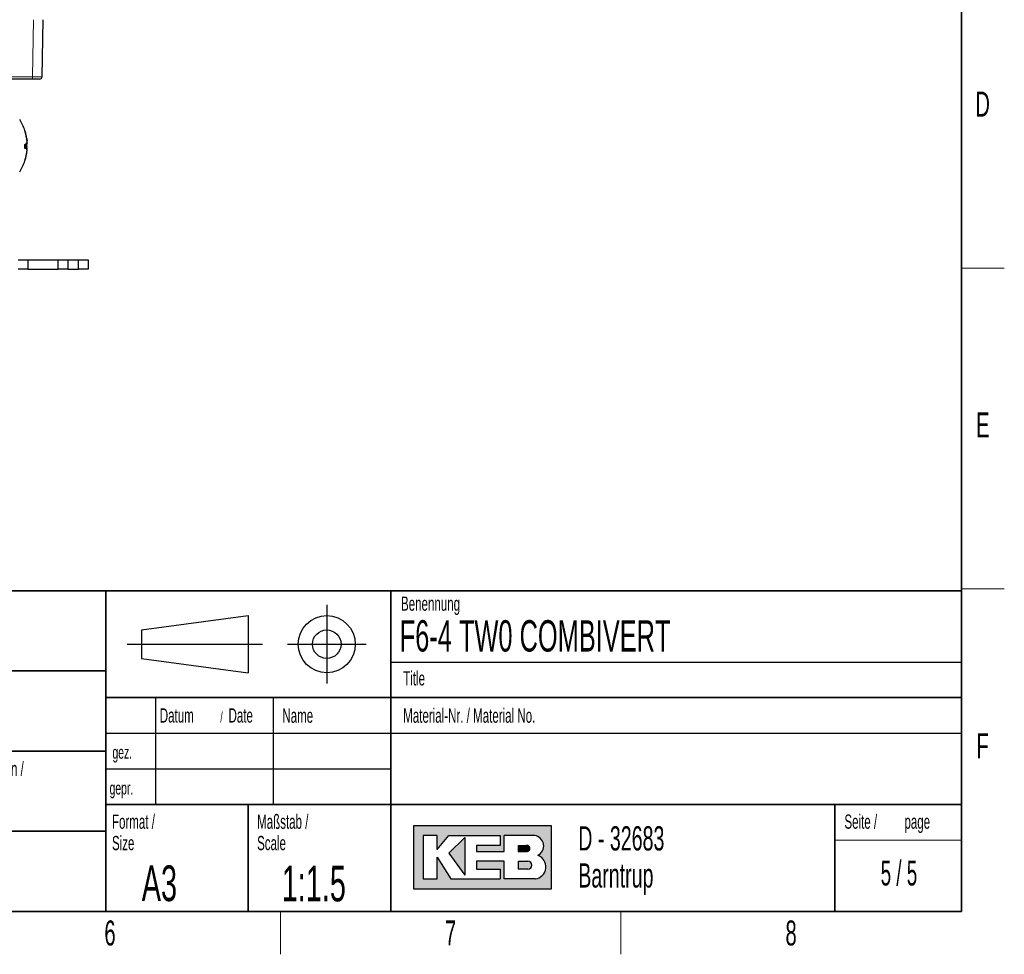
# Paper-space layout 'Blatt5' of a CAD drawing. Header units: millimetres. Extents: x 5 to 418, y 2 to 292.
# Tile 37 of 37: x 276 to 414, y 6 to 137. Entities that reach past the tile are written whole.
import ezdxf

# ---------------------------------------------------------------- set-up
doc = ezdxf.new("R2010")
doc.units = ezdxf.units.MM
doc.layers.add('SLD-0', color=7, linetype='Continuous')
doc.styles.add('SLDTEXTSTYLE0', font='TXT', dxfattribs={"width": 0.605})
doc.styles.add('SLDTEXTSTYLE1', font='TXT', dxfattribs={"width": 0.563})

# ---------------------------------------------------------------- blocks, each defined once
blk = doc.blocks.new('SW_NOTE_0_83')
at = {"layer": 'SLD-0', "color": 0, "char_height": 2, "attachment_point": 1, "style": 'SLDTEXTSTYLE0'}
for s, insert in [('Werkstückkanten/', (0, 2.5781354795)), ('Workpiece edges', (0, -0.4218645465))]:
    blk.add_mtext(s, dxfattribs=dict(at, insert=insert))
blk = doc.blocks.new('SW_NOTE_0_84')
at = {"layer": 'SLD-0', "color": 0, "char_height": 2, "attachment_point": 1, "style": 'SLDTEXTSTYLE0'}
for s, insert in [('Oberflächenangaben /', (0, 2.5781354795)), ('Surface details', (0, -0.4218645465))]:
    blk.add_mtext(s, dxfattribs=dict(at, insert=insert))
blk = doc.blocks.new('SW_NOTE_0_85')
at = {"layer": 'SLD-0', "color": 0, "char_height": 2, "attachment_point": 1, "style": 'SLDTEXTSTYLE0'}
for s, insert in [('Tolerierung /', (0, 2.5781354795)), ('Tolerancing', (0, -0.4218645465))]:
    blk.add_mtext(s, dxfattribs=dict(at, insert=insert))
blk = doc.blocks.new('SW_NOTE_0_86')
at = {"layer": 'SLD-0', "color": 0, "char_height": 2, "attachment_point": 1, "style": 'SLDTEXTSTYLE0'}
for s, insert in [('Allgemeintoleranz /', (0, 2.5781354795)), ('general tolerance', (0, -0.4218645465))]:
    blk.add_mtext(s, dxfattribs=dict(at, insert=insert))
blk = doc.blocks.new('SW_NOTE_0_87')
at = {"layer": 'SLD-0', "color": 0, "char_height": 2, "attachment_point": 1, "style": 'SLDTEXTSTYLE0'}
for s, insert in [('Format /', (0, 2.5781354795)), ('Size', (0, -0.4218645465))]:
    blk.add_mtext(s, dxfattribs=dict(at, insert=insert))
blk = doc.blocks.new('SW_NOTE_0_88')
at = {"layer": 'SLD-0', "color": 0, "attachment_point": 1, "style": 'SLDTEXTSTYLE0'}
for s, insert, char_height in [('Datum', (0, 2.5781354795), 2), ('/', (8.4829859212, 2.0780460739), 1.5), ('Date', (9.6392361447, 2.5781354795), 2)]:
    blk.add_mtext(s, dxfattribs=dict(at, insert=insert, char_height=char_height))
blk = doc.blocks.new('SW_NOTE_0_89')
at = {"layer": 'SLD-0', "color": 0, "char_height": 2, "attachment_point": 1, "style": 'SLDTEXTSTYLE0'}
for s, insert in [('Maßstab /', (0, 2.5781354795)), ('Scale', (0, -0.4218645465))]:
    blk.add_mtext(s, dxfattribs=dict(at, insert=insert))
blk = doc.blocks.new('SW_NOTE_0_90')
at = {"layer": 'SLD-0', "color": 0, "char_height": 3.4, "attachment_point": 1, "style": 'SLDTEXTSTYLE0'}
for s, insert in [('D - 32683', (0, 4.3828303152)), ('Barntrup', (0, -0.8171696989))]:
    blk.add_mtext(s, dxfattribs=dict(at, insert=insert))
blk = doc.blocks.new('SW_NOTE_0_91')
at = {"layer": 'SLD-0', "color": 0, "char_height": 2, "attachment_point": 1, "style": 'SLDTEXTSTYLE0'}
for s, insert in [('Seite /', (0, 2.5781354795)), ('page', (8.413542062, 2.5784205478))]:
    blk.add_mtext(s, dxfattribs=dict(at, insert=insert))

psp = doc.layouts.new('Blatt5')

# ---------------------------------------------------------------- hatches: boundary and pattern name
at = {"linetype": 'Continuous'}
h = psp.add_hatch(color=7, dxfattribs=at)
h.paths.add_polyline_path([(331.1423676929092, 15.18257760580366), (350.5207896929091, 15.18257760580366), (350.5207896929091, 24.04128480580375), (331.1423676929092, 24.04128480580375)], flags=0)
edge = h.paths.add_edge_path(flags=0)
edge.add_arc((347.9991875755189, 18.26988521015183), 1.720915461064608, -81.72003226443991, 70.17096003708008, ccw=False)
edge.add_line((348.2470169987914, 16.56690822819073), (348.2293995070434, 16.56675060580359))
edge.add_line((348.2293995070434, 16.56675060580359), (343.8767592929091, 16.56675060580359))
edge.add_line((343.8767592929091, 16.56675060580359), (343.8767592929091, 19.05826200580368))
edge.add_line((343.8767592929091, 19.05826200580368), (340.0010748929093, 19.05826200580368))
edge.add_line((340.0010748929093, 19.05826200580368), (340.0010748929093, 17.95092360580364))
edge.add_line((340.0010748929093, 17.95092360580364), (343.3230900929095, 17.95092360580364))
edge.add_line((343.3230900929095, 17.95092360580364), (343.3230900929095, 16.56675060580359))
edge.add_line((343.3230900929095, 16.56675060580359), (336.4022250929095, 16.56675060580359))
edge.add_line((336.4022250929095, 16.56675060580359), (334.4643828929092, 19.61193120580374))
edge.add_line((334.4643828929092, 19.61193120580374), (334.4643828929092, 16.56675060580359))
edge.add_line((334.4643828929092, 16.56675060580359), (332.5265406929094, 16.56675060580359))
edge.add_line((332.5265406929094, 16.56675060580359), (332.5265406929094, 22.65711180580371))
edge.add_line((332.5265406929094, 22.65711180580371), (334.4643828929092, 22.65711180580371))
edge.add_line((334.4643828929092, 22.65711180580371), (334.4643828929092, 20.71926960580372))
edge.add_line((334.4643828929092, 20.71926960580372), (336.1253904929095, 22.65711180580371))
edge.add_line((336.1253904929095, 22.65711180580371), (343.3230900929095, 22.65711180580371))
edge.add_line((343.3230900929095, 22.65711180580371), (343.3230900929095, 21.27293880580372))
edge.add_line((343.3230900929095, 21.27293880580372), (340.0010748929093, 21.27293880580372))
edge.add_line((340.0010748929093, 21.27293880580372), (340.0010748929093, 20.44243500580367))
edge.add_line((340.0010748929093, 20.44243500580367), (343.8767592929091, 20.44243500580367))
edge.add_line((343.8767592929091, 20.44243500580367), (343.8767592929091, 22.65711180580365))
edge.add_line((343.8767592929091, 22.65711180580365), (348.1497422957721, 22.65711180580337))
edge.add_line((348.1497422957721, 22.65711180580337), (348.151741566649, 22.65711180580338))
edge.add_line((348.151741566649, 22.65711180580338), (348.1521661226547, 22.65713246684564))
edge.add_arc((347.9523797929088, 21.20834406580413), 1.462498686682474, -64.4589412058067, 82.1484933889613, ccw=False)
psp.add_hatch(color=7, dxfattribs=at).paths.add_polyline_path([(338.3400672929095, 17.12041980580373), (338.3400672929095, 22.38027720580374), (336.1253904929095, 20.16560040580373)], flags=0)
h = psp.add_hatch(color=7, dxfattribs=at)
edge = h.paths.add_edge_path(flags=0)
edge.add_line((345.8146014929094, 20.44243500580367), (346.974194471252, 20.44243500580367))
edge.add_arc((347.0534490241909, 20.85768690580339), 0.4227474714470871, 259.1945394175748, 460.8054605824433)
edge.add_line((346.9741944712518, 21.27293880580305), (345.8146014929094, 21.27293880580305))
edge.add_line((345.8146014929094, 21.27293880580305), (345.8146014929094, 20.44243500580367))
h = psp.add_hatch(color=7, dxfattribs=at)
edge = h.paths.add_edge_path(flags=0)
edge.add_line((345.8146014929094, 17.95092360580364), (347.1991847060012, 17.95092360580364))
edge.add_arc((347.1991847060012, 18.50459280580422), 0.5536692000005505, 270.0000000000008, 450.0000000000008)
edge.add_line((347.1991847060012, 19.05826200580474), (347.1703327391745, 19.05826200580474))
edge.add_line((347.1703327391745, 19.05826200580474), (345.8146014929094, 19.05826200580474))
edge.add_line((345.8146014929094, 19.05826200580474), (345.8146014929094, 17.95092360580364))

# ---------------------------------------------------------------- linework, layer by layer
at = {"color": 7, "linetype": 'Continuous', "lineweight": 18}
for p, q in [((277.7292739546, 129.0794655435), (277.8691163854, 137.0911001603)), ((263.9746279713, 129.0794655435), (277.7292739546, 129.0794655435)), ((277.7292739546, 128.751949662), (277.7292739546, 129.0794655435))]:
    psp.add_line(p, q, dxfattribs=at)
at = {"color": 7, "linetype": 'Continuous', "lineweight": 25}
for p, q in [((279.2022438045, 137.0911001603), (279.0624013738, 129.0794655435)), ((277.7292739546, 128.751949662), (273.541297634, 128.751949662)), ((278.7291170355, 128.751949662), (277.7292739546, 128.751949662)), ((276.9641489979, 120.1152651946), (276.9685249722, 120.1162014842)), ((276.8663824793, 118.943392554), (276.9685249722, 118.9280244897)), ((276.8771460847, 119.0700996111), (276.9685249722, 119.0600512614)), ((276.9374759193, 119.6421452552), (276.9685249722, 119.6442941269)), ((276.9547910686, 119.9499548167), (276.9685249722, 119.7771814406)), ((276.9547910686, 118.8872778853), (276.9685249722, 119.0600512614)), ((276.9547910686, 118.7539565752), (276.9685249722, 118.7790960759)), ((276.9616158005, 120.0567812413), (276.9685249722, 120.0581366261)), ((276.9616158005, 118.7804514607), (276.9685249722, 118.7790960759)), ((276.9647698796, 119.9628511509), (276.9685249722, 119.9634788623)), ((276.9641489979, 118.7219675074), (276.9685249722, 118.7210312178)), ((275.7412951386, 103.4186171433), (277.074631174, 103.4186171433)), ((277.074631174, 103.4186171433), (277.074631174, 102.0852835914)), ((277.074631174, 103.4186171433), (281.3412955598, 103.4186171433)), ((281.3412955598, 102.0852835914), (281.3412955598, 103.4186171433)), ((281.3412955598, 103.4186171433), (282.6746266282, 103.4186171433)), ((282.6746266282, 103.4186171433), (282.6746266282, 102.0852835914)), ((282.6746266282, 103.4186171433), (284.2079610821, 103.4186171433)), ((284.2079610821, 102.0852835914), (284.2079610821, 103.4186171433)), ((284.2079610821, 103.4186171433), (285.5412971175, 103.4186171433)), ((285.5412971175, 103.4186171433), (285.5412971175, 102.0852835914)), ((277.074631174, 102.0852835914), (275.7412951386, 102.0852835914)), ((277.074631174, 102.0852835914), (281.3412955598, 102.0852835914)), ((282.6746266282, 102.0852835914), (281.3412955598, 102.0852835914)), ((282.6746266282, 102.0852835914), (284.2079610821, 102.0852835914)), ((285.5412971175, 102.0852835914), (284.2079610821, 102.0852835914))]:
    psp.add_line(p, q, dxfattribs=at)
at = {"color": 7, "linetype": 'Continuous', "lineweight": 25, "flags": 128}
for points in [[(276.9308647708, 120.4423612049), (276.8685431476, 120.7921305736), (276.8510193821, 120.8749518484)], [(276.9308647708, 120.4423612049), (276.9520293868, 120.2842971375), (276.9685249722, 120.1162014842)], [(276.9308647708, 119.4186160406), (276.9520293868, 119.5286027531), (276.9685249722, 119.6442941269)], [(276.8510193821, 117.9622808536), (276.8685431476, 118.0451027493), (276.9308647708, 118.3948714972)]]:
    psp.add_lwpolyline(points, dxfattribs=at)
at = {"color": 7, "linetype": 'Continuous', "lineweight": 25}
for centre, radius, start, end in [((278.7291191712, 129.0852829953), 0.3333333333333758, 270, 359), ((270.1725454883, 119.4186163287), 6.835416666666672, 17.985911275, 32.4403873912), ((270.3728194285, 119.524072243), 6.610325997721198, 3.8114190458, 17.7316576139), ((276.6527322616, 121.5226460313), 0.0219833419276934, 318.1634828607, 41.8365171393), ((270.1499640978, 119.4596715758), 6.833363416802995, 3.7719589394, 17.4426823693), ((270.1725454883, 119.4186163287), 6.835416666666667, 12.3015792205, 17.985911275), ((271.2481079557, 119.6519077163), 5.734822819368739, 4.0619756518, 17.104405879), ((276.2593094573, 120.2703579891), 0.7958742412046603, 300.9912639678, 333.0136997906), ((269.8166698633, 119.308338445), 6.858149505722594, 357.6621248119, 2.3378751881), ((276.2593068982, 118.5668723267), 0.7958776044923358, 26.9863696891, 59.0086665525), ((276.4122631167, 118.1649349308), 0.9010280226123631, 51.876138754, 73.4375112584), ((270.3728311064, 119.3131590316), 6.610314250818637, 342.2683284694, 356.1885865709), ((269.8132923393, 119.5288792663), 6.861527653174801, 359.0792299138, 0.526745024), ((275.4549246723, 120.0733261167), 1.542299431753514, 325.7175567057, 348.9295973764), ((275.6261203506, 118.8186669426), 1.363934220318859, 10.1936993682, 26.0953695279), ((271.2185676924, 119.1894150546), 5.764578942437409, 347.7091174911, 355.9182720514), ((274.5746995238, 118.9098088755), 2.410510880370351, 6.7453213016, 15.0837171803), ((270.1725454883, 119.4186163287), 6.835416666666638, 342.014088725, 347.6984207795), ((272.3449928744, 119.0897366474), 4.638210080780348, 349.2735995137, 355.4405736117), ((270.1725454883, 119.4186163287), 6.835416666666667, 327.5596126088, 342.014088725), ((276.6550900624, 117.3137594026), 0.0196976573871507, 315.3820478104, 9.2780020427)]:
    psp.add_arc(centre, radius, start, end, dxfattribs=at)
at = {"color": 7, "linetype": 'Continuous', "lineweight": 18}
psp.add_ellipse((277.7289668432, 129.0852829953), major_axis=(1.333434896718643, -0.00581713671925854), ratio=0.0043616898, start_param=4.712636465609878, end_param=6.283128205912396, dxfattribs=at)
at = {"layer": 'SLD-0', "lineweight": 35}
for p, q in [((408, 12), (408, 282.5)), ((135, 57), (408, 57)), ((288, 57), (288, 12)), ((328, 57.0000000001), (328, 12)), ((408, 57), (408, 12)), ((259, 45.75), (288, 45.75)), ((408, 42), (288, 42)), ((259, 34.5), (288, 34.5)), ((288, 27), (408, 27)), ((308, 27), (308, 12)), ((390.2572074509, 27), (390.2572074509, 12)), ((259, 23.25), (288, 23.25)), ((26, 12), (408, 12)), ((135, 12), (408, 12))]:
    psp.add_line(p, q, dxfattribs=at)
at = {"layer": 'SLD-0', "lineweight": 18}
for p, q in [((408, 102.25), (414, 102.25)), ((408, 57.25), (414, 57.25)), ((390.2572074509, 22), (408, 22)), ((312.5, 6), (312.5, 12)), ((360.25, 6), (360.25, 12))]:
    psp.add_line(p, q, dxfattribs=at)
at = {"layer": 'SLD-0'}
for p, q in [((319, 55), (319, 44)), ((293, 51.5), (308, 53.5)), ((308, 53.5), (308, 45.5)), ((293, 51.5), (293, 47.5)), ((291, 49.5), (310, 49.5)), ((313.5, 49.5), (324.5, 49.5)), ((293, 47.5), (308, 45.5)), ((328, 47.0000000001), (408, 47.0000000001)), ((295, 42), (295, 27)), ((311.5, 42), (311.5, 27)), ((288, 37), (408, 37)), ((288, 32), (328, 32)), ((348.1497422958, 22.6571118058), (348.1517415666, 22.6571118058)), ((348.1517415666, 22.6571118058), (348.1521661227, 22.6571324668)), ((348.229399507, 16.5667506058), (348.2470169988, 16.5669082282))]:
    psp.add_line(p, q, dxfattribs=at)
at = {"layer": 'SLD-0', "linetype": 'Continuous'}
for p, q in [((350.5207896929, 24.0412848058), (331.1423676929, 24.0412848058)), ((331.1423676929, 24.0412848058), (331.1423676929, 15.1825776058)), ((350.5207896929, 15.1825776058), (350.5207896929, 24.0412848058)), ((334.4643828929, 22.6571118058), (332.5265406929, 22.6571118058)), ((332.5265406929, 22.6571118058), (332.5265406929, 16.5667506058)), ((334.4643828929, 20.7192696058), (336.1253904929, 22.6571118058)), ((334.4643828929, 20.7192696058), (334.4643828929, 22.6571118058)), ((336.1253904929, 22.6571118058), (343.3230900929, 22.6571118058)), ((338.3400672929, 22.3802772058), (336.1253904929, 20.1656004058)), ((338.3400672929, 22.3802772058), (338.3400672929, 17.1204198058)), ((343.3230900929, 22.6571118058), (343.3230900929, 21.2729388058)), ((348.1497422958, 22.6571118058), (343.8767592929, 22.6571118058)), ((343.8767592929, 20.4424350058), (343.8767592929, 22.6571118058)), ((348.1497422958, 22.6571118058), (348.1517415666, 22.6571118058)), ((348.1517415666, 22.6571118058), (348.1521661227, 22.6571324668)), ((340.0010748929, 21.2729388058), (340.0010748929, 20.4424350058)), ((343.3230900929, 21.2729388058), (340.0010748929, 21.2729388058)), ((345.8146014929, 21.2729388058), (346.9741944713, 21.2729388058)), ((345.8146014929, 21.2729388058), (345.8146014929, 20.4424350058)), ((334.4643828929, 16.5667506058), (334.4643828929, 19.6119312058)), ((334.4643828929, 19.6119312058), (336.4022250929, 16.5667506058)), ((336.1253904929, 20.1656004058), (338.3400672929, 17.1204198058)), ((340.0010748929, 20.4424350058), (343.8767592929, 20.4424350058)), ((345.8146014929, 20.4424350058), (346.9741944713, 20.4424350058)), ((340.0010748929, 19.0582620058), (340.0010748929, 17.9509236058)), ((343.8767592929, 19.0582620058), (340.0010748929, 19.0582620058)), ((340.0010748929, 17.9509236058), (343.3230900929, 17.9509236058)), ((343.3230900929, 17.9509236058), (343.3230900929, 16.5667506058)), ((343.8767592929, 16.5667506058), (343.8767592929, 19.0582620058)), ((345.8146014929, 19.0582620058), (347.199184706, 19.0582620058)), ((345.8146014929, 19.0582620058), (345.8146014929, 17.9509236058)), ((347.199184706, 17.9509236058), (345.8146014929, 17.9509236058)), ((347.1703327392, 19.0582620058), (347.199184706, 19.0582620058)), ((332.5265406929, 16.5667506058), (334.4643828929, 16.5667506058)), ((336.4022250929, 16.5667506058), (343.3230900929, 16.5667506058)), ((348.229399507, 16.5667506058), (343.8767592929, 16.5667506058)), ((348.229399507, 16.5667506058), (348.2470169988, 16.5669082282)), ((331.1423676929, 15.1825776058), (350.5207896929, 15.1825776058))]:
    psp.add_line(p, q, dxfattribs=at)
at = {"layer": 'SLD-0'}
for radius in [3.999999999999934, 1.999999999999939]:
    psp.add_circle((319, 49.5), radius, dxfattribs=at)
at = {"layer": 'SLD-0', "linetype": 'Continuous'}
for centre, radius, start, end in [((347.9523797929, 21.2083440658), 1.462498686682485, 295.5410587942, 82.1484933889), ((347.0534490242, 20.8576869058), 0.4227474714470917, 259.1945394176, 100.8054605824), ((347.9991875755, 18.2698852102), 1.720915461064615, 278.2799677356, 70.1709600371), ((347.199184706, 18.5045928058), 0.5536692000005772, 270, 90)]:
    psp.add_arc(centre, radius, start, end, dxfattribs=at)

# ---------------------------------------------------------------- block references
at = {"layer": 'SLD-0'}
for name, p in [('SW_NOTE_0_86', (260.5043854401, 52.9003064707)), ('SW_NOTE_0_85', (260.5022836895, 41.7004098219)), ('SW_NOTE_0_88', (295.5861619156, 37.9261102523)), ('SW_NOTE_0_84', (260.5027641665, 30.4450935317)), ('SW_NOTE_0_87', (288.8790098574, 23.0287702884)), ('SW_NOTE_0_89', (309.2314641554, 23.0287700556)), ('SW_NOTE_0_91', (391.5827404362, 23.0329928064)), ('SW_NOTE_0_90', (354.2591907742, 19.5828264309)), ('SW_NOTE_0_83', (260.5090753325, 19.2125013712))]:
    psp.add_blockref(name, p, dxfattribs=at)

# ---------------------------------------------------------------- texts
for s, insert, char_height, attachment_point, style in [('D', (410.9596929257, 127.0010772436), 3.5, 2, 'SLDTEXTSTYLE0'), ('E', (410.9815679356, 82.0010772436), 3.5, 2, 'SLDTEXTSTYLE0'), ('Benennung', (329.4092408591, 56.1865848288), 2, 1, 'SLDTEXTSTYLE0'), ('F6-4 TW0 COMBIVERT', (329.222041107, 52.8643539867), 4.4, 1, 'SLDTEXTSTYLE0'), ('ISO 2768-mK', (260.4940938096, 48.9932287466), 2.5, 1, 'SLDTEXTSTYLE0'), ('Title', (329.7169273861, 45.7051426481), 2, 1, 'SLDTEXTSTYLE0'), ('Name', (312.770034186, 40.4793879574), 2, 1, 'SLDTEXTSTYLE0'), ('Material-Nr. / Material No.', (329.7169273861, 40.4793879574), 2, 1, 'SLDTEXTSTYLE0'), ('F', (410.9536166, 37.0010772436), 3.5, 2, 'SLDTEXTSTYLE0'), ('gez.', (288.9470592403, 35.2328921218), 1.8, 1, 'SLDTEXTSTYLE0'), ('gepr.', (288.5445949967, 30.2118970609), 1.8, 1, 'SLDTEXTSTYLE0'), ('5 / 5', (399.2270929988, 19.1523676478), 3.5, 2, 'SLDTEXTSTYLE1'), ('A3', (293.0566699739, 18.4626222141), 5, 1, 'SLDTEXTSTYLE0'), ('1:1.5', (312.6833009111, 18.426931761), 5, 1, 'SLDTEXTSTYLE0'), ('ISO 13715', (260.4472726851, 15.2160422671), 2.5, 1, 'SLDTEXTSTYLE0'), ('6', (288.6027123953, 10.7429955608), 3.5, 2, 'SLDTEXTSTYLE0'), ('7', (336.3527123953, 10.7429955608), 3.5, 2, 'SLDTEXTSTYLE0'), ('8', (384.1027123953, 10.7429955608), 3.5, 2, 'SLDTEXTSTYLE0')]:
    psp.add_mtext(s, dxfattribs=dict(at, insert=insert, char_height=char_height, attachment_point=attachment_point, style=style))

doc.saveas('drawing.dxf')
